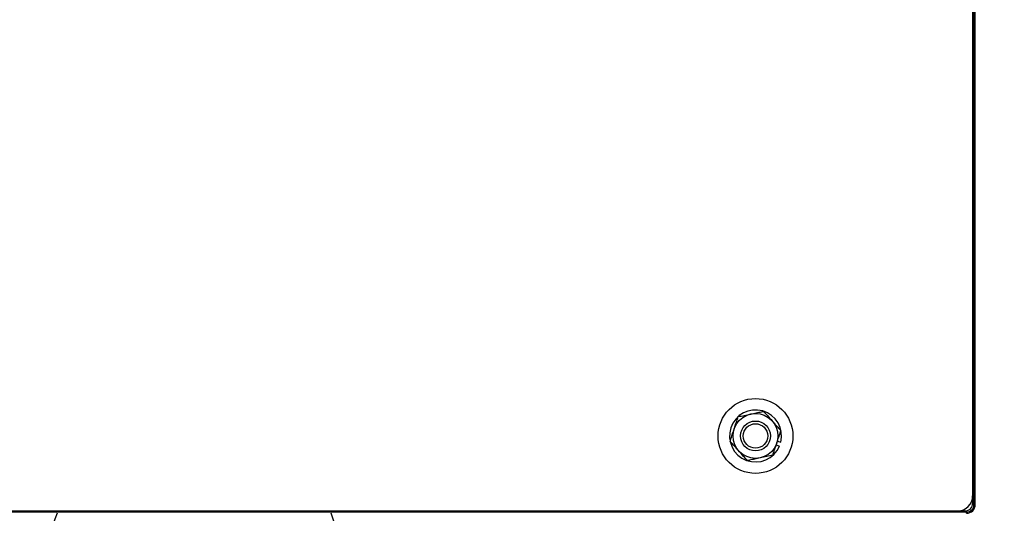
# Model space of a CAD drawing. Header units: inches. Extents: x 170 to 288, y 234 to 248.
# Tile 114 of 256: x 185.425 to 185.973, y 244.188 to 244.463. Entities that reach past the tile are written whole.
import ezdxf

# ---------------------------------------------------------------- set-up
doc = ezdxf.new("R2010")
doc.units = ezdxf.units.IN
doc.header["$LTSCALE"] = 0.25
doc.header["$MEASUREMENT"] = 0
doc.layers.add('ANNOTATIONS', color=1, linetype='Continuous')
doc.layers.add('SLIM E GUIDE MOTOR LH', color=7, linetype='Continuous')
doc.styles.add('ARIAL', font='arial.ttf', dxfattribs={"height": 0.09375})
doc.dimstyles.new('STANDARD$0', dxfattribs={"dimtxt": 0.09375, "dimasz": 0.09375, "dimexe": 0.03125, "dimexo": 0.046875, "dimgap": 0.09, "dimtad": 0, "dimtih": 1, "dimtoh": 1, "dimdec": 4, "dimzin": 0, "dimdsep": 46, "dimtxsty": 'ARIAL', "dimcen": 0.09, "dimadec": 0, "dimazin": 0, "dimtfac": 1, "dimtdec": 4, "dimtofl": 0, "dimtmove": 0, "dimatfit": 1, "dimfxl": 1, "dimtolj": 1, "dimtzin": 0, "dimarcsym": 0})

# ---------------------------------------------------------------- blocks, each defined once
blk = doc.blocks.new('*D37')
at = {"layer": 'ANNOTATIONS', "color": 0, "lineweight": -2, "transparency": 16777216}
for p, q in [((185.91471, 245.19232), (186.51298, 245.19232)), ((186.48173, 245.09857), (186.48173, 244.80656)), ((186.48173, 244.23753), (186.48173, 244.52955)), ((184.79804, 244.14378), (186.51298, 244.14378))]:
    blk.add_line(p, q, dxfattribs=at)
at = {"layer": 'ANNOTATIONS', "color": 0, "transparency": 16777216}
for points in [[(186.46611, 245.09857), (186.49736, 245.09857), (186.48173, 245.19232)], [(186.46611, 244.23753), (186.49736, 244.23753), (186.48173, 244.14378)]]:
    blk.add_solid(points, dxfattribs=at)
at = {"layer": 'defpoints', "color": 0, "transparency": 16777216}
for p in [(185.86784, 245.19232), (186.48173, 245.19232), (184.75117, 244.14378)]:
    blk.add_point(p, dxfattribs=at)
at = {"layer": 'ANNOTATIONS', "color": 0, "transparency": 16777216, "insert": (186.48173, 244.66805), "char_height": 0.09375, "attachment_point": 5, "style": 'ARIAL'}
blk.add_mtext('\\A1;HEADROOM', dxfattribs=at)

msp = doc.modelspace()

# ---------------------------------------------------------------- linework, layer by layer
at = {"layer": 'SLIM E GUIDE MOTOR LH'}
for p, q in [((185.95586, 244.19297), (185.95586, 245.18672)), ((185.95658, 244.19297), (185.95658, 245.18672)), ((185.95514, 245.18528), (185.95514, 244.19361)), ((185.84648, 244.22815), (185.84837, 244.22769)), ((185.84587, 244.22628), (185.84766, 244.22553)), ((185.95586, 244.19361), (185.95514, 244.19361)), ((185.95586, 244.19297), (185.95658, 244.19297)), ((185.95169, 244.1888), (185.14752, 244.1888)), ((185.15754, 244.18944), (185.95097, 244.18944)), ((185.44124, 244.18944), (185.44101, 244.1888)), ((185.44693, 244.18944), (185.44662, 244.1888)), ((185.59786, 244.1888), (185.59759, 244.18944)), ((185.60217, 244.1888), (185.60188, 244.18944)), ((185.60275, 244.1888), (185.60249, 244.18944)), ((185.88847, 244.18944), (185.88847, 244.1888)), ((185.95097, 244.18944), (185.95097, 244.1888)), ((185.95169, 244.18808), (185.95169, 244.1888))]:
    msp.add_line(p, q, dxfattribs=at)
for radius in [0.02083, 0.0125, 0.00833, 0.00681]:
    msp.add_circle((185.8343, 244.23113), radius, dxfattribs=at)
for centre, radius, start, end in [((185.8343, 244.23113), 0.01448, 346.2542, 337.2542), ((185.9468, 244.19778), 0.00833, 270, 0), ((185.95097, 244.19361), 0.00417, 270, 0), ((185.95169, 244.19297), 0.00417, 270, 0), ((185.95169, 244.19297), 0.00489, 270, 0), ((185.52189, 244.15788), 0.08202, 158.3981, 21.6019)]:
    msp.add_arc(centre, radius, start, end, dxfattribs=at)
for points, knots in [([(185.83176, 244.24337), (185.83274, 244.24357), (185.83476, 244.24399), (185.8371, 244.24448), (185.83843, 244.24476), (185.83882, 244.24484)], [0, 0, 0, 0, 0.406296, 0.827264, 1, 1, 1, 1]), ([(185.83882, 244.24484), (185.83957, 244.244), (185.84109, 244.24229), (185.84275, 244.24043), (185.8436, 244.23948), (185.84363, 244.23945)], [0, 0, 0, 0, 0.484337, 0.986326, 1, 1, 1, 1]), ([(185.82243, 244.23504), (185.82248, 244.2352), (185.82282, 244.23623), (185.82345, 244.23814), (185.82415, 244.24026), (185.82456, 244.24149), (185.82469, 244.2419)], [0, 0, 0, 0, 0.066534, 0.435282, 0.814548, 1, 1, 1, 1]), ([(185.82469, 244.2419), (185.82579, 244.24212), (185.82803, 244.24259), (185.83047, 244.2431), (185.83172, 244.24336), (185.83176, 244.24337)], [0, 0, 0, 0, 0.4843392, 0.9863311, 1, 1, 1, 1]), ([(185.84363, 244.23945), (185.8443, 244.2387), (185.84567, 244.23716), (185.84726, 244.23538), (185.84817, 244.23436), (185.84843, 244.23407)], [0, 0, 0, 0, 0.406291, 0.827265, 1, 1, 1, 1]), ([(185.82017, 244.22819), (185.82036, 244.22877), (185.82082, 244.23014), (185.82157, 244.23243), (185.82214, 244.23416), (185.82243, 244.23504)], [0, 0, 0, 0, 0.265462, 0.628083, 1, 1, 1, 1]), ([(185.84617, 244.22721), (185.84623, 244.22737), (185.84656, 244.2284), (185.8472, 244.23031), (185.84789, 244.23243), (185.8483, 244.23366), (185.84843, 244.23407)], [0, 0, 0, 0, 0.06653, 0.435277, 0.814548, 1, 1, 1, 1]), ([(185.82498, 244.2228), (185.8243, 244.22356), (185.82293, 244.22509), (185.82134, 244.22688), (185.82044, 244.22789), (185.82017, 244.22819)], [0, 0, 0, 0, 0.406291, 0.827265, 1, 1, 1, 1]), ([(185.82978, 244.21742), (185.82904, 244.21826), (185.82751, 244.21996), (185.82585, 244.22182), (185.825, 244.22278), (185.82498, 244.2228)], [0, 0, 0, 0, 0.4843429, 0.9863262, 1, 1, 1, 1]), ([(185.84391, 244.22036), (185.84411, 244.22094), (185.84456, 244.22231), (185.84531, 244.2246), (185.84588, 244.22634), (185.84617, 244.22721)], [0, 0, 0, 0, 0.265459, 0.628079, 1, 1, 1, 1]), ([(185.83685, 244.21889), (185.83586, 244.21868), (185.83385, 244.21827), (185.8315, 244.21778), (185.83017, 244.2175), (185.82978, 244.21742)], [0, 0, 0, 0, 0.4062899, 0.827272, 1, 1, 1, 1]), ([(185.84391, 244.22036), (185.84282, 244.22013), (185.84058, 244.21967), (185.83814, 244.21916), (185.83688, 244.2189), (185.83685, 244.21889)], [0, 0, 0, 0, 0.484334, 0.98632, 1, 1, 1, 1]), ([(185.59713, 244.1888), (185.59709, 244.18892), (185.59702, 244.18914), (185.59691, 244.18934), (185.59686, 244.18944)], [0, 0, 0, 0, 0.515902, 1, 1, 1, 1])]:
    msp.add_open_spline(points, degree=3, knots=knots, dxfattribs=at)

# ---------------------------------------------------------------- dimensions: what is measured, and where the dimension line sits
at = {"layer": 'ANNOTATIONS'}
dim = msp.add_linear_dim(base=(186.48173, 245.19232), p1=(184.75117, 244.14378), p2=(185.86784, 245.19232), angle=90, text='HEADROOM', dimstyle='STANDARD$0', dxfattribs=at)
dim.commit()
dim.dimension.update_dxf_attribs({"geometry": '*D37', "text_midpoint": (186.48173, 244.66805)})

doc.saveas('drawing.dxf')
